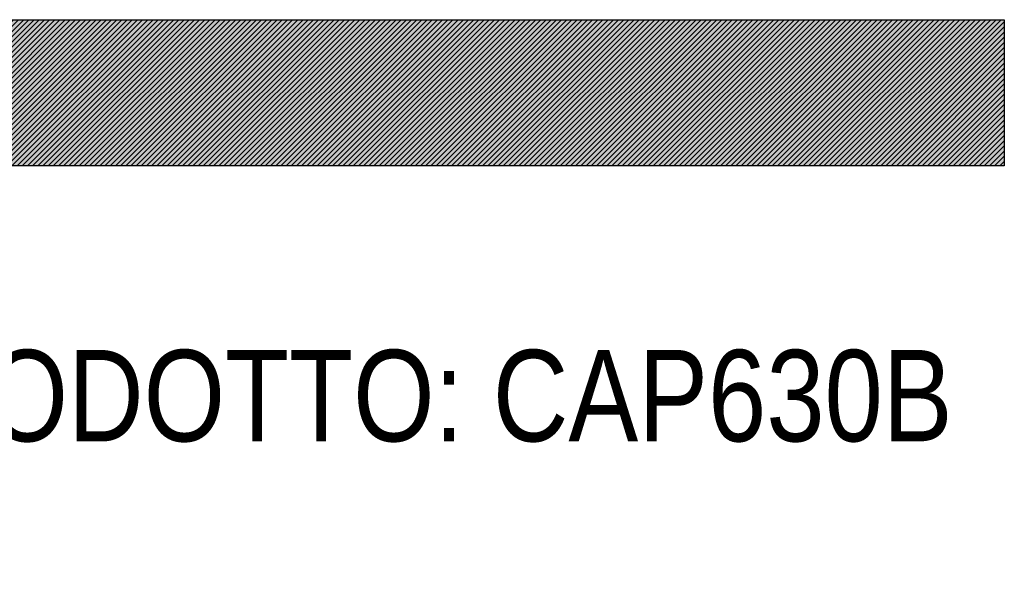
# Model space of a CAD drawing. Header units: millimetres. Extents: x 0 to 2970, y 0 to 2100.
# Tile 22 of 22: x 2432 to 2970, y 1785 to 2100. Entities that reach past the tile are written whole.
import ezdxf

# ---------------------------------------------------------------- set-up
doc = ezdxf.new("R2010")
doc.units = ezdxf.units.MM
doc.header["$LTSCALE"] = 10
doc.layers.add('Default', color=7, linetype='Continuous')

msp = doc.modelspace()

# ---------------------------------------------------------------- hatches: boundary and pattern name
at = {"layer": 'Default', "linetype": 'Continuous'}
h = msp.add_hatch(dxfattribs=at)
h.set_pattern_fill('LINE', scale=0.629921, angle=45, style=0)
h.paths.add_polyline_path([(2970, 2020), (2970, 2100), (0, 2100), (0, 2020)])
msp.add_hatch(color=7, dxfattribs=at).paths.add_polyline_path([(2970, 2020), (2970, 2100), (0, 2100), (0, 2020)])

# ---------------------------------------------------------------- linework, layer by layer
at = {"layer": 'Default', "color": 7, "linetype": 'Continuous'}
for p, q in [((0, 2100), (2970, 2100)), ((2970, 2100), (2970, 2020)), ((2970, 2020), (0, 2020))]:
    msp.add_line(p, q, dxfattribs=at)

# ---------------------------------------------------------------- texts
at = {"layer": 'Default', "insert": (2095.279, 1919.342), "char_height": 50, "width": 848.17056, "attachment_point": 1}
msp.add_mtext('{\\fArial Narrow|b0||i0||c0|p34;\\C7;\\H50.;\\W1.;CODICE PRODOTTO: CAP630B}', dxfattribs=at)

doc.saveas('drawing.dxf')
